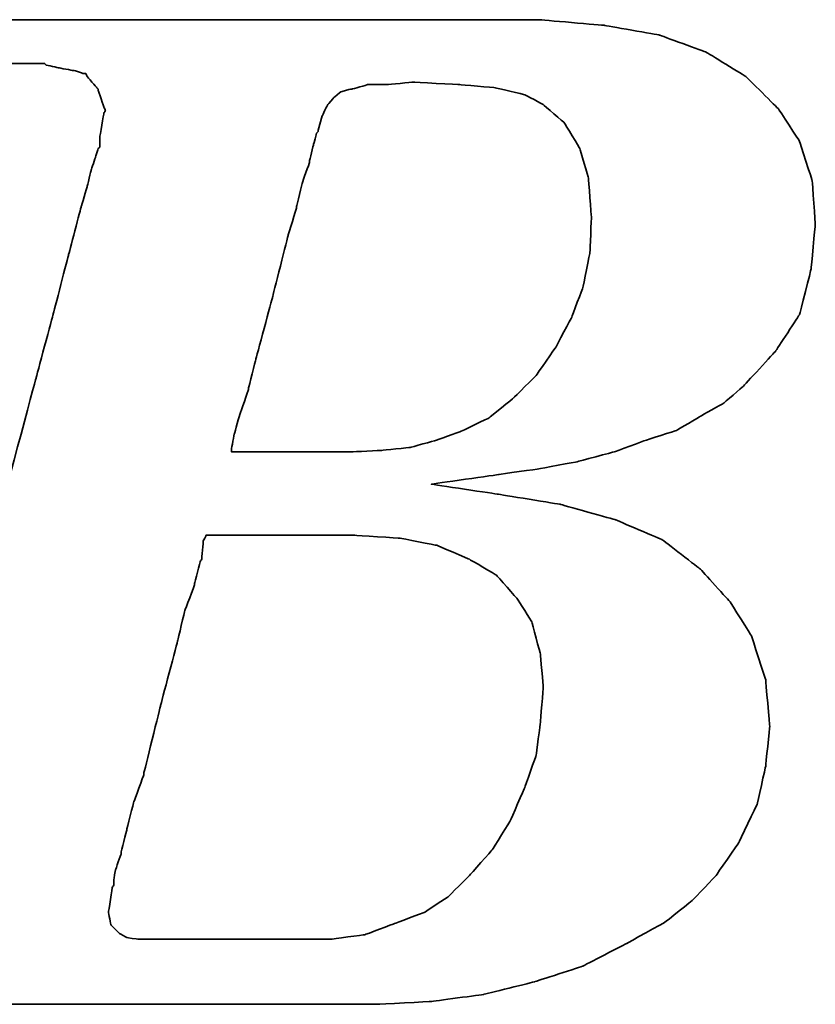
# Model space of a CAD drawing. Extents: x -456 to 346, y -296 to 220.
# Tile 29 of 45: x 77.74 to 78.77, y 56.6 to 57.88. Entities that reach past the tile are written whole.
import ezdxf

# ---------------------------------------------------------------- set-up
doc = ezdxf.new("R2010")
doc.units = 0
doc.header["$LTSCALE"] = 2
doc.header["$MEASUREMENT"] = 0
doc.layers.add('DIM', color=4, linetype='CONTINUOUS')
doc.layers.add('layer 1', color=7, linetype='CONTINUOUS')

# ---------------------------------------------------------------- blocks, each defined once
blk = doc.blocks.new('TBI MOTION logo(完整正式版)')
at = {"layer": 'layer 1', "color": 22, "lineweight": 35}
for points, knots in [([(-64.65375, -6.86375), (-64.65375, -6.86375), (-64.84375, -7.29625), (-64.84375, -7.29625), (-64.84375, -7.29625), (-64.84375, -7.29625), (-64.86875, -7.34375), (-64.86875, -7.34375), (-64.86875, -7.34375), (-64.86875, -7.34375), (-64.86875, -7.36875), (-64.86875, -7.36875), (-64.86875, -7.36875), (-64.86875, -7.36875), (-65.15375, -7.65375), (-65.15375, -7.65375), (-65.15375, -7.65375), (-65.15375, -7.65375), (-65.17875, -7.65375), (-65.17875, -7.65375), (-65.17875, -7.65375), (-65.17875, -7.65375), (-65.20375, -7.67875), (-65.20375, -7.67875), (-65.20375, -7.67875), (-65.20375, -7.67875), (-65.58875, -7.87125), (-65.58875, -7.87125), (-65.58875, -7.87125), (-65.58875, -7.87125), (-65.63375, -7.87125), (-65.63375, -7.87125), (-65.63375, -7.87125), (-65.63375, -7.87125), (-65.65875, -7.89375), (-65.65875, -7.89375), (-65.65875, -7.89375), (-65.65875, -7.89375), (-66.09375, -7.94375), (-66.09375, -7.94375), (-66.09375, -7.94375), (-66.09375, -7.94375), (-66.11375, -7.94375), (-66.11375, -7.94375), (-66.11375, -7.94375), (-66.11375, -7.94375), (-66.16375, -7.94375), (-66.16375, -7.94375), (-66.16375, -7.94375), (-66.16375, -7.94375), (-66.30875, -7.94375), (-66.30875, -7.94375), (-66.30875, -7.94375), (-66.30875, -7.94375), (-66.69375, -7.94375), (-66.69375, -7.94375), (-66.69375, -7.94375), (-66.69375, -7.94375), (-67.07375, -7.94375), (-67.07375, -7.94375), (-67.07375, -7.94375), (-67.07375, -7.94375), (-67.12375, -7.94375), (-67.12375, -7.94375), (-67.12375, -7.94375), (-67.12375, -7.94375), (-67.12375, -7.96625), (-67.12375, -7.96625), (-67.12375, -7.96625), (-67.12375, -7.96625), (-67.14875, -7.99125), (-67.14875, -7.99125), (-67.14875, -7.99125), (-67.14875, -7.99125), (-67.24375, -8.34875), (-67.24375, -8.34875), (-67.24375, -8.34875), (-67.24375, -8.34875), (-67.31375, -8.68625), (-67.31375, -8.68625), (-67.31375, -8.68625), (-67.31375, -8.68625), (-67.26875, -8.68625), (-67.26875, -8.68625), (-67.26875, -8.68625), (-67.26875, -8.68625), (-67.07375, -8.68625), (-67.07375, -8.68625), (-67.07375, -8.68625), (-67.07375, -8.68625), (-66.54875, -8.68625), (-66.54875, -8.68625), (-66.54875, -8.68625), (-66.54875, -8.68625), (-65.82625, -8.68625), (-65.82625, -8.68625), (-65.82625, -8.68625), (-65.82625, -8.68625), (-65.01375, -8.68625), (-65.01375, -8.68625), (-65.01375, -8.68625), (-65.01375, -8.68625), (-64.05375, -8.68625), (-64.05375, -8.68625), (-64.05375, -8.68625), (-64.05375, -8.68625), (-62.08375, -8.68625), (-62.08375, -8.68625), (-62.08375, -8.68625), (-62.08375, -8.68625), (-60.06875, -8.68625), (-60.06875, -8.68625), (-60.06875, -8.68625), (-60.06875, -8.68625), (-59.10875, -8.68625), (-59.10875, -8.68625), (-59.10875, -8.68625), (-59.10875, -8.68625), (-58.29375, -8.68625), (-58.29375, -8.68625), (-58.29375, -8.68625), (-58.29375, -8.68625), (-57.57375, -8.68625), (-57.57375, -8.68625), (-57.57375, -8.68625), (-57.57375, -8.68625), (-57.04875, -8.68625), (-57.04875, -8.68625), (-57.04875, -8.68625), (-57.04875, -8.68625), (-56.85375, -8.68625), (-56.85375, -8.68625), (-56.85375, -8.68625), (-56.85375, -8.68625), (-56.70875, -8.68625), (-56.70875, -8.68625), (-56.70875, -8.68625), (-56.70875, -8.68625), (-56.61375, -8.68625), (-56.61375, -8.68625), (-56.61375, -8.68625), (-56.61375, -8.68625), (-56.56875, -8.68625), (-56.56875, -8.68625), (-56.56875, -8.68625), (-56.56875, -8.68625), (-55.65375, -8.63875), (-55.65375, -8.63875), (-55.65375, -8.63875), (-55.65375, -8.63875), (-54.76875, -8.51875), (-54.76875, -8.51875), (-54.76875, -8.51875), (-54.76875, -8.51875), (-53.90375, -8.30375), (-53.90375, -8.30375), (-53.90375, -8.30375), (-53.90375, -8.30375), (-53.08875, -8.03875), (-53.08875, -8.03875), (-53.08875, -8.03875), (-53.08875, -8.03875), (-52.34375, -7.65375), (-52.34375, -7.65375), (-52.34375, -7.65375), (-52.34375, -7.65375), (-51.69875, -7.29625), (-51.69875, -7.29625), (-51.69875, -7.29625), (-51.69875, -7.29625), (-51.21875, -6.91125), (-51.21875, -6.91125), (-51.21875, -6.91125), (-51.21875, -6.91125), (-50.83375, -6.50375), (-50.83375, -6.50375), (-50.83375, -6.50375), (-50.83375, -6.50375), (-50.44875, -5.94875), (-50.44875, -5.94875), (-50.44875, -5.94875), (-50.44875, -5.94875), (-50.13875, -5.30375), (-50.13875, -5.30375), (-50.13875, -5.30375), (-50.13875, -5.30375), (-49.99375, -4.65375), (-49.99375, -4.65375), (-49.99375, -4.65375), (-49.99375, -4.65375), (-49.92375, -3.98375), (-49.92375, -3.98375), (-49.92375, -3.98375), (-49.92375, -3.98375), (-49.99375, -3.19374), (-49.99375, -3.19374), (-49.99375, -3.19374), (-49.99375, -3.19374), (-50.23374, -2.44874), (-50.23374, -2.44874), (-50.23374, -2.44874), (-50.23374, -2.44874), (-50.59375, -1.87374), (-50.59375, -1.87374), (-50.59375, -1.87374), (-50.59375, -1.87374), (-51.09875, -1.31874), (-51.09875, -1.31874), (-51.09875, -1.31874), (-51.09875, -1.31874), (-51.74375, -0.81875), (-51.74375, -0.81875), (-51.74375, -0.81875), (-51.74375, -0.81875), (-52.53875, -0.48125), (-52.53875, -0.48125), (-52.53875, -0.48125), (-52.53875, -0.48125), (-53.47375, -0.21875), (-53.47375, -0.21875), (-53.47375, -0.21875), (-53.47375, -0.21875), (-54.52875, -0.04874), (-54.52875, -0.04874), (-54.52875, -0.04874), (-54.52875, -0.04874), (-55.65375, 0.12125), (-55.65375, 0.12125), (-55.65375, 0.12125), (-55.65375, 0.12125), (-54.50375, 0.28624), (-54.50375, 0.28624), (-54.50375, 0.28624), (-54.50375, 0.28624), (-53.83375, 0.38124), (-53.83375, 0.38124), (-53.83375, 0.38124), (-53.83375, 0.38124), (-53.18375, 0.50125), (-53.18375, 0.50125), (-53.18375, 0.50125), (-53.18375, 0.50125), (-52.55875, 0.66874), (-52.55875, 0.66874), (-52.55875, 0.66874), (-52.55875, 0.66874), (-52.03375, 0.86124), (-52.03375, 0.86124), (-52.03375, 0.86124), (-52.03375, 0.86124), (-51.50374, 1.03124), (-51.50374, 1.03124), (-51.50374, 1.03124), (-51.50374, 1.03124), (-51.09875, 1.27125), (-51.09875, 1.27125), (-51.09875, 1.27125), (-51.09875, 1.27125), (-50.71375, 1.48624), (-50.71375, 1.48624), (-50.71375, 1.48624), (-50.71375, 1.48624), (-50.37625, 1.77625), (-50.37625, 1.77625), (-50.37625, 1.77625), (-50.37625, 1.77625), (-49.82375, 2.37625), (-49.82375, 2.37625), (-49.82375, 2.37625), (-49.82375, 2.37625), (-49.41875, 2.99625), (-49.41875, 2.99625), (-49.41875, 2.99625), (-49.41875, 2.99625), (-49.22375, 3.76625), (-49.22375, 3.76625), (-49.22375, 3.76625), (-49.22375, 3.76625), (-49.15375, 4.50874), (-49.15375, 4.50874), (-49.15375, 4.50874), (-49.15375, 4.50874), (-49.20375, 5.25125), (-49.20375, 5.25125), (-49.20375, 5.25125), (-49.20375, 5.25125), (-49.41875, 5.92625), (-49.41875, 5.92625), (-49.41875, 5.92625), (-49.41875, 5.92625), (-49.77875, 6.47625), (-49.77875, 6.47625), (-49.77875, 6.47625), (-49.77875, 6.47625), (-50.33125, 7.02624), (-50.33125, 7.02624), (-50.33125, 7.02624), (-50.33125, 7.02624), (-51.00125, 7.43625), (-51.00125, 7.43625), (-51.00125, 7.43625), (-51.00125, 7.43625), (-51.79375, 7.72625), (-51.79375, 7.72625), (-51.79375, 7.72625), (-51.79375, 7.72625), (-52.72875, 7.89124), (-52.72875, 7.89124), (-52.72875, 7.89124), (-52.72875, 7.89124), (-53.83375, 7.98625), (-53.83375, 7.98625), (-53.83375, 7.98625), (-53.83375, 7.98625), (-53.92875, 7.98625), (-53.92875, 7.98625), (-53.92875, 7.98625), (-53.92875, 7.98625), (-54.26375, 7.98625), (-54.26375, 7.98625), (-54.26375, 7.98625), (-54.26375, 7.98625), (-54.74375, 7.98625), (-54.74375, 7.98625), (-54.74375, 7.98625), (-54.74375, 7.98625), (-55.36875, 7.98625), (-55.36875, 7.98625), (-55.36875, 7.98625), (-55.36875, 7.98625), (-56.13375, 7.98625), (-56.13375, 7.98625), (-56.13375, 7.98625), (-56.13375, 7.98625), (-56.94875, 7.98625), (-56.94875, 7.98625), (-56.94875, 7.98625), (-56.94875, 7.98625), (-58.77625, 7.98625), (-58.77625, 7.98625), (-58.77625, 7.98625), (-58.77625, 7.98625), (-60.59875, 7.98625), (-60.59875, 7.98625), (-60.59875, 7.98625), (-60.59875, 7.98625), (-61.41375, 7.98625), (-61.41375, 7.98625), (-61.41375, 7.98625), (-61.41375, 7.98625), (-62.17875, 7.98625), (-62.17875, 7.98625), (-62.17875, 7.98625), (-62.17875, 7.98625), (-62.80375, 7.98625), (-62.80375, 7.98625), (-62.80375, 7.98625), (-62.80375, 7.98625), (-63.30625, 7.98625), (-63.30625, 7.98625), (-63.30625, 7.98625), (-63.30625, 7.98625), (-63.57375, 7.98625), (-63.57375, 7.98625), (-63.57375, 7.98625), (-63.57375, 7.98625), (-63.57375, 7.96375), (-63.57375, 7.96375), (-63.57375, 7.96375), (-63.57375, 7.96375), (-63.59875, 7.94125), (-63.59875, 7.94125), (-63.59875, 7.94125), (-63.59875, 7.94125), (-63.69375, 7.55625), (-63.69375, 7.55625), (-63.69375, 7.55625), (-63.69375, 7.55625), (-63.76375, 7.24624), (-63.76375, 7.24624), (-63.76375, 7.24624), (-63.76375, 7.24624), (-63.23875, 7.24624), (-63.23875, 7.24624), (-63.23875, 7.24624), (-63.23875, 7.24624), (-62.75875, 7.24624), (-62.75875, 7.24624), (-62.75875, 7.24624), (-62.75875, 7.24624), (-62.61125, 7.24624), (-62.61125, 7.24624), (-62.61125, 7.24624), (-62.61125, 7.24624), (-62.56625, 7.24624), (-62.56625, 7.24624), (-62.56625, 7.24624), (-62.56625, 7.24624), (-62.22875, 7.24624), (-62.22875, 7.24624), (-62.22875, 7.24624), (-62.22875, 7.24624), (-62.20375, 7.24624), (-62.20375, 7.24624), (-62.20375, 7.24624), (-62.20375, 7.24624), (-62.17875, 7.21875), (-62.17875, 7.21875), (-62.17875, 7.21875), (-62.17875, 7.21875), (-61.96375, 7.17125), (-61.96375, 7.17125), (-61.96375, 7.17125), (-61.96375, 7.17125), (-61.72375, 7.12624), (-61.72375, 7.12624), (-61.72375, 7.12624), (-61.72375, 7.12624), (-61.70375, 7.12624), (-61.70375, 7.12624), (-61.70375, 7.12624), (-61.70375, 7.12624), (-61.55875, 7.07624), (-61.55875, 7.07624), (-61.55875, 7.07624), (-61.55875, 7.07624), (-61.50875, 7.07624), (-61.50875, 7.07624), (-61.50875, 7.07624), (-61.50875, 7.07624), (-61.48375, 7.02624), (-61.48375, 7.02624), (-61.48375, 7.02624), (-61.48375, 7.02624), (-61.31875, 6.83375), (-61.31875, 6.83375), (-61.31875, 6.83375), (-61.31875, 6.83375), (-61.29375, 6.81125), (-61.29375, 6.81125), (-61.29375, 6.81125), (-61.29375, 6.81125), (-61.29375, 6.78625), (-61.29375, 6.78625), (-61.29375, 6.78625), (-61.29375, 6.78625), (-61.19875, 6.50124), (-61.19875, 6.50124), (-61.19875, 6.50124), (-61.19875, 6.50124), (-61.17375, 6.45124), (-61.17375, 6.45124), (-61.17375, 6.45124), (-61.17375, 6.45124), (-61.19875, 6.40625), (-61.19875, 6.40625), (-61.19875, 6.40625), (-61.19875, 6.40625), (-61.26875, 5.99624), (-61.26875, 5.99624), (-61.26875, 5.99624), (-61.26875, 5.99624), (-61.26875, 5.85125), (-61.26875, 5.85125), (-61.26875, 5.85125), (-61.26875, 5.85125), (-61.26875, 5.82625), (-61.26875, 5.82625), (-61.26875, 5.82625), (-61.26875, 5.82625), (-61.29375, 5.80625), (-61.29375, 5.80625), (-61.29375, 5.80625), (-61.29375, 5.80625), (-61.34125, 5.66125), (-61.34125, 5.66125), (-61.34125, 5.66125), (-61.34125, 5.66125), (-61.41375, 5.44625), (-61.41375, 5.44625), (-61.41375, 5.44625), (-61.41375, 5.44625), (-61.48375, 5.15625), (-61.48375, 5.15625), (-61.48375, 5.15625), (-61.48375, 5.15625), (-61.58375, 4.82124), (-61.58375, 4.82124), (-61.58375, 4.82124), (-61.58375, 4.82124), (-61.79875, 4.00375), (-61.79875, 4.00375), (-61.79875, 4.00375), (-61.79875, 4.00375), (-62.05875, 2.99625), (-62.05875, 2.99625), (-62.05875, 2.99625), (-62.05875, 2.99625), (-62.34875, 1.91625), (-62.34875, 1.91625), (-62.34875, 1.91625), (-62.34875, 1.91625), (-62.97375, -0.41124), (-62.97375, -0.41124), (-62.97375, -0.41124), (-62.97375, -0.41124), (-63.59875, -2.75875), (-63.59875, -2.75875), (-63.59875, -2.75875), (-63.59875, -2.75875), (-63.88375, -3.86374), (-63.88375, -3.86374), (-63.88375, -3.86374), (-63.88375, -3.86374), (-64.14875, -4.82374), (-64.14875, -4.82374), (-64.14875, -4.82374), (-64.14875, -4.82374), (-64.36375, -5.64125), (-64.36375, -5.64125), (-64.36375, -5.64125), (-64.36375, -5.64125), (-64.43625, -5.97625), (-64.43625, -5.97625), (-64.43625, -5.97625), (-64.43625, -5.97625), (-64.50875, -6.28625), (-64.50875, -6.28625), (-64.50875, -6.28625), (-64.50875, -6.28625), (-64.50875, -6.30875), (-64.50875, -6.30875), (-64.50875, -6.30875), (-64.50875, -6.30875), (-64.57875, -6.50375), (-64.57875, -6.50375), (-64.57875, -6.50375), (-64.57875, -6.50375), (-64.62875, -6.69625), (-64.62875, -6.69625), (-64.62875, -6.69625), (-64.62875, -6.69625), (-64.62875, -6.76875), (-64.62875, -6.76875), (-64.62875, -6.76875), (-64.62875, -6.76875), (-64.62875, -6.81375), (-64.62875, -6.81375), (-64.62875, -6.81375), (-64.62875, -6.81375), (-64.62875, -6.83875), (-64.62875, -6.83875), (-64.62875, -6.83875), (-64.62875, -6.83875), (-64.65375, -6.86375), (-64.65375, -6.86375)], [0, 0, 0, 0, 0.00719424, 0.00719424, 0.00719424, 0.00719425, 0.01438849, 0.01438849, 0.01438849, 0.0143885, 0.02158273, 0.02158273, 0.02158273, 0.02158274, 0.02877698, 0.02877698, 0.02877698, 0.02877699, 0.03597122, 0.03597122, 0.03597122, 0.03597123, 0.04316547, 0.04316547, 0.04316547, 0.04316548, 0.05035971, 0.05035971, 0.05035971, 0.05035972, 0.05755396, 0.05755396, 0.05755396, 0.05755397, 0.0647482, 0.0647482, 0.0647482, 0.06474821, 0.07194245, 0.07194245, 0.07194245, 0.07194246, 0.07913669, 0.07913669, 0.07913669, 0.0791367, 0.08633094, 0.08633094, 0.08633094, 0.08633095, 0.09352518, 0.09352518, 0.09352518, 0.09352519, 0.10071942, 0.10071942, 0.10071942, 0.10071943, 0.10791367, 0.10791367, 0.10791367, 0.10791368, 0.11510791, 0.11510791, 0.11510791, 0.11510792, 0.12230216, 0.12230216, 0.12230216, 0.12230217, 0.1294964, 0.1294964, 0.1294964, 0.12949641, 0.13669065, 0.13669065, 0.13669065, 0.13669066, 0.14388489, 0.14388489, 0.14388489, 0.1438849, 0.15107914, 0.15107914, 0.15107914, 0.15107915, 0.15827338, 0.15827338, 0.15827338, 0.15827339, 0.16546763, 0.16546763, 0.16546763, 0.16546764, 0.17266187, 0.17266187, 0.17266187, 0.17266188, 0.17985612, 0.17985612, 0.17985612, 0.17985613, 0.18705036, 0.18705036, 0.18705036, 0.18705037, 0.1942446, 0.1942446, 0.1942446, 0.19424461, 0.20143885, 0.20143885, 0.20143885, 0.20143886, 0.20863309, 0.20863309, 0.20863309, 0.2086331, 0.21582734, 0.21582734, 0.21582734, 0.21582735, 0.22302158, 0.22302158, 0.22302158, 0.22302159, 0.23021583, 0.23021583, 0.23021583, 0.23021584, 0.23741007, 0.23741007, 0.23741007, 0.23741008, 0.24460432, 0.24460432, 0.24460432, 0.24460433, 0.25179856, 0.25179856, 0.25179856, 0.25179857, 0.25899281, 0.25899281, 0.25899281, 0.25899282, 0.26618705, 0.26618705, 0.26618705, 0.26618706, 0.27338129, 0.27338129, 0.27338129, 0.2733813, 0.28057554, 0.28057554, 0.28057554, 0.28057555, 0.28776978, 0.28776978, 0.28776978, 0.28776979, 0.29496403, 0.29496403, 0.29496403, 0.29496404, 0.30215827, 0.30215827, 0.30215827, 0.30215828, 0.30935252, 0.30935252, 0.30935252, 0.30935253, 0.31654676, 0.31654676, 0.31654676, 0.31654677, 0.32374101, 0.32374101, 0.32374101, 0.32374102, 0.33093525, 0.33093525, 0.33093525, 0.33093526, 0.3381295, 0.3381295, 0.3381295, 0.33812951, 0.34532374, 0.34532374, 0.34532374, 0.34532375, 0.35251799, 0.35251799, 0.35251799, 0.352518, 0.35971223, 0.35971223, 0.35971223, 0.35971224, 0.36690647, 0.36690647, 0.36690647, 0.36690648, 0.37410072, 0.37410072, 0.37410072, 0.37410073, 0.38129496, 0.38129496, 0.38129496, 0.38129497, 0.38848921, 0.38848921, 0.38848921, 0.38848922, 0.39568345, 0.39568345, 0.39568345, 0.39568346, 0.4028777, 0.4028777, 0.4028777, 0.40287771, 0.41007194, 0.41007194, 0.41007194, 0.41007195, 0.41726619, 0.41726619, 0.41726619, 0.4172662, 0.42446043, 0.42446043, 0.42446043, 0.42446044, 0.43165468, 0.43165468, 0.43165468, 0.43165469, 0.43884892, 0.43884892, 0.43884892, 0.43884893, 0.44604317, 0.44604317, 0.44604317, 0.44604318, 0.45323741, 0.45323741, 0.45323741, 0.45323742, 0.46043165, 0.46043165, 0.46043165, 0.46043166, 0.4676259, 0.4676259, 0.4676259, 0.46762591, 0.47482014, 0.47482014, 0.47482014, 0.47482015, 0.48201439, 0.48201439, 0.48201439, 0.4820144, 0.48920863, 0.48920863, 0.48920863, 0.48920864, 0.49640288, 0.49640288, 0.49640288, 0.49640289, 0.50359712, 0.50359712, 0.50359712, 0.50359713, 0.51079137, 0.51079137, 0.51079137, 0.51079138, 0.51798561, 0.51798561, 0.51798561, 0.51798562, 0.52517986, 0.52517986, 0.52517986, 0.52517987, 0.5323741, 0.5323741, 0.5323741, 0.53237411, 0.53956835, 0.53956835, 0.53956835, 0.53956836, 0.54676259, 0.54676259, 0.54676259, 0.5467626, 0.55395683, 0.55395683, 0.55395683, 0.55395684, 0.56115108, 0.56115108, 0.56115108, 0.56115109, 0.56834532, 0.56834532, 0.56834532, 0.56834533, 0.57553957, 0.57553957, 0.57553957, 0.57553958, 0.58273381, 0.58273381, 0.58273381, 0.58273382, 0.58992806, 0.58992806, 0.58992806, 0.58992807, 0.5971223, 0.5971223, 0.5971223, 0.59712231, 0.60431655, 0.60431655, 0.60431655, 0.60431656, 0.61151079, 0.61151079, 0.61151079, 0.6115108, 0.61870504, 0.61870504, 0.61870504, 0.61870505, 0.62589928, 0.62589928, 0.62589928, 0.62589929, 0.63309353, 0.63309353, 0.63309353, 0.63309354, 0.64028777, 0.64028777, 0.64028777, 0.64028778, 0.64748201, 0.64748201, 0.64748201, 0.64748202, 0.65467626, 0.65467626, 0.65467626, 0.65467627, 0.6618705, 0.6618705, 0.6618705, 0.66187051, 0.66906475, 0.66906475, 0.66906475, 0.66906476, 0.67625899, 0.67625899, 0.67625899, 0.676259, 0.68345324, 0.68345324, 0.68345324, 0.68345325, 0.69064748, 0.69064748, 0.69064748, 0.69064749, 0.69784173, 0.69784173, 0.69784173, 0.69784174, 0.70503597, 0.70503597, 0.70503597, 0.70503598, 0.71223022, 0.71223022, 0.71223022, 0.71223023, 0.71942446, 0.71942446, 0.71942446, 0.71942447, 0.72661871, 0.72661871, 0.72661871, 0.72661872, 0.73381295, 0.73381295, 0.73381295, 0.73381296, 0.74100719, 0.74100719, 0.74100719, 0.7410072, 0.74820144, 0.74820144, 0.74820144, 0.74820145, 0.75539568, 0.75539568, 0.75539568, 0.75539569, 0.76258993, 0.76258993, 0.76258993, 0.76258994, 0.76978417, 0.76978417, 0.76978417, 0.76978418, 0.77697842, 0.77697842, 0.77697842, 0.77697843, 0.78417266, 0.78417266, 0.78417266, 0.78417267, 0.79136691, 0.79136691, 0.79136691, 0.79136692, 0.79856115, 0.79856115, 0.79856115, 0.79856116, 0.8057554, 0.8057554, 0.8057554, 0.80575541, 0.81294964, 0.81294964, 0.81294964, 0.81294965, 0.82014388, 0.82014388, 0.82014388, 0.82014389, 0.82733813, 0.82733813, 0.82733813, 0.82733814, 0.83453237, 0.83453237, 0.83453237, 0.83453238, 0.84172662, 0.84172662, 0.84172662, 0.84172663, 0.84892086, 0.84892086, 0.84892086, 0.84892087, 0.85611511, 0.85611511, 0.85611511, 0.85611512, 0.86330935, 0.86330935, 0.86330935, 0.86330936, 0.8705036, 0.8705036, 0.8705036, 0.87050361, 0.87769784, 0.87769784, 0.87769784, 0.87769785, 0.88489209, 0.88489209, 0.88489209, 0.8848921, 0.89208633, 0.89208633, 0.89208633, 0.89208634, 0.89928058, 0.89928058, 0.89928058, 0.89928059, 0.90647482, 0.90647482, 0.90647482, 0.90647483, 0.91366906, 0.91366906, 0.91366906, 0.91366907, 0.92086331, 0.92086331, 0.92086331, 0.92086332, 0.92805755, 0.92805755, 0.92805755, 0.92805756, 0.9352518, 0.9352518, 0.9352518, 0.93525181, 0.94244604, 0.94244604, 0.94244604, 0.94244605, 0.94964029, 0.94964029, 0.94964029, 0.9496403, 0.95683453, 0.95683453, 0.95683453, 0.95683454, 0.96402878, 0.96402878, 0.96402878, 0.96402879, 0.97122302, 0.97122302, 0.97122302, 0.97122303, 0.97841727, 0.97841727, 0.97841727, 0.97841728, 0.98561151, 0.98561151, 0.98561151, 0.98561152, 0.99280576, 0.99280576, 0.99280576, 0.99280577, 1, 1, 1, 1]), ([(-57.50375, 6.35625), (-57.50375, 6.35625), (-57.57375, 6.11625), (-57.57375, 6.11625), (-57.57375, 6.11625), (-57.57375, 6.11625), (-57.57375, 6.09125), (-57.57375, 6.09125), (-57.57375, 6.09125), (-57.57375, 6.09125), (-57.59875, 6.06625), (-57.59875, 6.06625), (-57.59875, 6.06625), (-57.59875, 6.06625), (-57.64875, 5.87625), (-57.64875, 5.87625), (-57.64875, 5.87625), (-57.64875, 5.87625), (-57.71875, 5.58875), (-57.71875, 5.58875), (-57.71875, 5.58875), (-57.71875, 5.58875), (-57.71875, 5.56625), (-57.71875, 5.56625), (-57.71875, 5.56625), (-57.71875, 5.56625), (-57.83875, 5.23125), (-57.83875, 5.23125), (-57.83875, 5.23125), (-57.83875, 5.23125), (-57.93625, 4.82124), (-57.93625, 4.82124), (-57.93625, 4.82124), (-57.93625, 4.82124), (-57.93625, 4.79624), (-57.93625, 4.79624), (-57.93625, 4.79624), (-57.93625, 4.79624), (-58.07875, 4.34125), (-58.07875, 4.34125), (-58.07875, 4.34125), (-58.07875, 4.34125), (-58.34375, 3.28625), (-58.34375, 3.28625), (-58.34375, 3.28625), (-58.34375, 3.28625), (-58.62875, 2.23124), (-58.62875, 2.23124), (-58.62875, 2.23124), (-58.62875, 2.23124), (-58.74875, 1.75125), (-58.74875, 1.75125), (-58.74875, 1.75125), (-58.74875, 1.75125), (-58.74875, 1.72625), (-58.74875, 1.72625), (-58.74875, 1.72625), (-58.74875, 1.72625), (-58.89375, 1.31625), (-58.89375, 1.31625), (-58.89375, 1.31625), (-58.89375, 1.31625), (-58.98875, 0.98124), (-58.98875, 0.98124), (-58.98875, 0.98124), (-58.98875, 0.98124), (-59.03875, 0.71625), (-59.03875, 0.71625), (-59.03875, 0.71625), (-59.03875, 0.71625), (-59.03875, 0.66874), (-59.03875, 0.66874), (-59.03875, 0.66874), (-59.03875, 0.66874), (-58.91875, 0.66874), (-58.91875, 0.66874), (-58.91875, 0.66874), (-58.91875, 0.66874), (-58.53375, 0.66874), (-58.53375, 0.66874), (-58.53375, 0.66874), (-58.53375, 0.66874), (-58.10375, 0.66874), (-58.10375, 0.66874), (-58.10375, 0.66874), (-58.10375, 0.66874), (-57.66875, 0.66874), (-57.66875, 0.66874), (-57.66875, 0.66874), (-57.66875, 0.66874), (-57.33375, 0.66874), (-57.33375, 0.66874), (-57.33375, 0.66874), (-57.33375, 0.66874), (-57.09375, 0.66874), (-57.09375, 0.66874), (-57.09375, 0.66874), (-57.09375, 0.66874), (-56.99875, 0.66874), (-56.99875, 0.66874), (-56.99875, 0.66874), (-56.99875, 0.66874), (-56.49375, 0.69374), (-56.49375, 0.69374), (-56.49375, 0.69374), (-56.49375, 0.69374), (-56.01375, 0.74374), (-56.01375, 0.74374), (-56.01375, 0.74374), (-56.01375, 0.74374), (-55.58375, 0.86124), (-55.58375, 0.86124), (-55.58375, 0.86124), (-55.58375, 0.86124), (-55.17375, 1.00624), (-55.17375, 1.00624), (-55.17375, 1.00624), (-55.17375, 1.00624), (-54.67375, 1.24625), (-54.67375, 1.24625), (-54.67375, 1.24625), (-54.67375, 1.24625), (-54.26375, 1.58124), (-54.26375, 1.58124), (-54.26375, 1.58124), (-54.26375, 1.58124), (-53.87875, 1.96374), (-53.87875, 1.96374), (-53.87875, 1.96374), (-53.87875, 1.96374), (-53.54375, 2.44625), (-53.54375, 2.44625), (-53.54375, 2.44625), (-53.54375, 2.44625), (-53.27875, 2.95125), (-53.27875, 2.95125), (-53.27875, 2.95125), (-53.27875, 2.95125), (-53.08875, 3.45124), (-53.08875, 3.45124), (-53.08875, 3.45124), (-53.08875, 3.45124), (-52.96875, 4.05124), (-52.96875, 4.05124), (-52.96875, 4.05124), (-52.96875, 4.05124), (-52.94375, 4.65125), (-52.94375, 4.65125), (-52.94375, 4.65125), (-52.94375, 4.65125), (-52.99375, 5.30125), (-52.99375, 5.30125), (-52.99375, 5.30125), (-52.99375, 5.30125), (-53.13875, 5.80625), (-53.13875, 5.80625), (-53.13875, 5.80625), (-53.13875, 5.80625), (-53.39875, 6.23625), (-53.39875, 6.23625), (-53.39875, 6.23625), (-53.39875, 6.23625), (-53.75875, 6.54875), (-53.75875, 6.54875), (-53.75875, 6.54875), (-53.75875, 6.54875), (-54.07375, 6.71625), (-54.07375, 6.71625), (-54.07375, 6.71625), (-54.07375, 6.71625), (-54.57375, 6.83375), (-54.57375, 6.83375), (-54.57375, 6.83375), (-54.57375, 6.83375), (-55.17375, 6.88625), (-55.17375, 6.88625), (-55.17375, 6.88625), (-55.17375, 6.88625), (-55.96875, 6.93125), (-55.96875, 6.93125), (-55.96875, 6.93125), (-55.96875, 6.93125), (-56.39875, 6.88625), (-56.39875, 6.88625), (-56.39875, 6.88625), (-56.39875, 6.88625), (-56.42125, 6.88625), (-56.42125, 6.88625), (-56.42125, 6.88625), (-56.42125, 6.88625), (-56.73375, 6.88625), (-56.73375, 6.88625), (-56.73375, 6.88625), (-56.73375, 6.88625), (-56.99875, 6.81125), (-56.99875, 6.81125), (-56.99875, 6.81125), (-56.99875, 6.81125), (-57.02375, 6.81125), (-57.02375, 6.81125), (-57.02375, 6.81125), (-57.02375, 6.81125), (-57.18875, 6.76625), (-57.18875, 6.76625), (-57.18875, 6.76625), (-57.18875, 6.76625), (-57.30875, 6.66625), (-57.30875, 6.66625), (-57.30875, 6.66625), (-57.30875, 6.66625), (-57.40875, 6.54875), (-57.40875, 6.54875), (-57.40875, 6.54875), (-57.40875, 6.54875), (-57.50375, 6.35625), (-57.50375, 6.35625)], [0, 0, 0, 0, 0.01851852, 0.01851852, 0.01851852, 0.01851853, 0.03703704, 0.03703704, 0.03703704, 0.03703705, 0.05555556, 0.05555556, 0.05555556, 0.05555557, 0.07407407, 0.07407407, 0.07407407, 0.07407408, 0.09259259, 0.09259259, 0.09259259, 0.0925926, 0.11111111, 0.11111111, 0.11111111, 0.11111112, 0.12962963, 0.12962963, 0.12962963, 0.12962964, 0.14814815, 0.14814815, 0.14814815, 0.14814816, 0.16666667, 0.16666667, 0.16666667, 0.16666668, 0.18518519, 0.18518519, 0.18518519, 0.1851852, 0.2037037, 0.2037037, 0.2037037, 0.20370371, 0.22222222, 0.22222222, 0.22222222, 0.22222223, 0.24074074, 0.24074074, 0.24074074, 0.24074075, 0.25925926, 0.25925926, 0.25925926, 0.25925927, 0.27777778, 0.27777778, 0.27777778, 0.27777779, 0.2962963, 0.2962963, 0.2962963, 0.29629631, 0.31481481, 0.31481481, 0.31481481, 0.31481482, 0.33333333, 0.33333333, 0.33333333, 0.33333334, 0.35185185, 0.35185185, 0.35185185, 0.35185186, 0.37037037, 0.37037037, 0.37037037, 0.37037038, 0.38888889, 0.38888889, 0.38888889, 0.3888889, 0.40740741, 0.40740741, 0.40740741, 0.40740742, 0.42592593, 0.42592593, 0.42592593, 0.42592594, 0.44444444, 0.44444444, 0.44444444, 0.44444445, 0.46296296, 0.46296296, 0.46296296, 0.46296297, 0.48148148, 0.48148148, 0.48148148, 0.48148149, 0.5, 0.5, 0.5, 0.50000001, 0.51851852, 0.51851852, 0.51851852, 0.51851853, 0.53703704, 0.53703704, 0.53703704, 0.53703705, 0.55555556, 0.55555556, 0.55555556, 0.55555557, 0.57407407, 0.57407407, 0.57407407, 0.57407408, 0.59259259, 0.59259259, 0.59259259, 0.5925926, 0.61111111, 0.61111111, 0.61111111, 0.61111112, 0.62962963, 0.62962963, 0.62962963, 0.62962964, 0.64814815, 0.64814815, 0.64814815, 0.64814816, 0.66666667, 0.66666667, 0.66666667, 0.66666668, 0.68518519, 0.68518519, 0.68518519, 0.6851852, 0.7037037, 0.7037037, 0.7037037, 0.70370371, 0.72222222, 0.72222222, 0.72222222, 0.72222223, 0.74074074, 0.74074074, 0.74074074, 0.74074075, 0.75925926, 0.75925926, 0.75925926, 0.75925927, 0.77777778, 0.77777778, 0.77777778, 0.77777779, 0.7962963, 0.7962963, 0.7962963, 0.79629631, 0.81481481, 0.81481481, 0.81481481, 0.81481482, 0.83333333, 0.83333333, 0.83333333, 0.83333334, 0.85185185, 0.85185185, 0.85185185, 0.85185186, 0.87037037, 0.87037037, 0.87037037, 0.87037038, 0.88888889, 0.88888889, 0.88888889, 0.8888889, 0.90740741, 0.90740741, 0.90740741, 0.90740742, 0.92592593, 0.92592593, 0.92592593, 0.92592594, 0.94444444, 0.94444444, 0.94444444, 0.94444445, 0.96296296, 0.96296296, 0.96296296, 0.96296297, 0.98148148, 0.98148148, 0.98148148, 0.98148149, 1, 1, 1, 1]), ([(-61.03125, -6.57375), (-61.03125, -6.57375), (-61.03125, -6.67125), (-61.03125, -6.67125), (-61.03125, -6.67125), (-61.03125, -6.67125), (-61.05375, -6.69625), (-61.05375, -6.69625), (-61.05375, -6.69625), (-61.05375, -6.69625), (-61.12375, -7.12875), (-61.12375, -7.12875), (-61.12375, -7.12875), (-61.12375, -7.12875), (-61.07875, -7.34375), (-61.07875, -7.34375), (-61.07875, -7.34375), (-61.07875, -7.34375), (-60.93375, -7.48875), (-60.93375, -7.48875), (-60.93375, -7.48875), (-60.93375, -7.48875), (-60.81375, -7.55625), (-60.81375, -7.55625), (-60.81375, -7.55625), (-60.81375, -7.55625), (-60.62375, -7.58375), (-60.62375, -7.58375), (-60.62375, -7.58375), (-60.62375, -7.58375), (-60.30875, -7.58375), (-60.30875, -7.58375), (-60.30875, -7.58375), (-60.30875, -7.58375), (-59.97375, -7.58375), (-59.97375, -7.58375), (-59.97375, -7.58375), (-59.97375, -7.58375), (-59.87875, -7.58375), (-59.87875, -7.58375), (-59.87875, -7.58375), (-59.87875, -7.58375), (-59.63625, -7.58375), (-59.63625, -7.58375), (-59.63625, -7.58375), (-59.63625, -7.58375), (-58.96875, -7.58375), (-58.96875, -7.58375), (-58.96875, -7.58375), (-58.96875, -7.58375), (-58.29375, -7.58375), (-58.29375, -7.58375), (-58.29375, -7.58375), (-58.29375, -7.58375), (-58.05375, -7.58375), (-58.05375, -7.58375), (-58.05375, -7.58375), (-58.05375, -7.58375), (-57.98375, -7.58375), (-57.98375, -7.58375), (-57.98375, -7.58375), (-57.98375, -7.58375), (-57.35875, -7.58375), (-57.35875, -7.58375), (-57.35875, -7.58375), (-57.35875, -7.58375), (-56.78375, -7.50875), (-56.78375, -7.50875), (-56.78375, -7.50875), (-56.78375, -7.50875), (-56.27875, -7.31875), (-56.27875, -7.31875), (-56.27875, -7.31875), (-56.27875, -7.31875), (-55.77375, -7.12875), (-55.77375, -7.12875), (-55.77375, -7.12875), (-55.77375, -7.12875), (-55.36875, -6.86375), (-55.36875, -6.86375), (-55.36875, -6.86375), (-55.36875, -6.86375), (-55.00875, -6.50375), (-55.00875, -6.50375), (-55.00875, -6.50375), (-55.00875, -6.50375), (-54.62375, -6.06875), (-54.62375, -6.06875), (-54.62375, -6.06875), (-54.62375, -6.06875), (-54.31375, -5.56875), (-54.31375, -5.56875), (-54.31375, -5.56875), (-54.31375, -5.56875), (-54.07375, -5.01625), (-54.07375, -5.01625), (-54.07375, -5.01625), (-54.07375, -5.01625), (-53.87875, -4.46374), (-53.87875, -4.46374), (-53.87875, -4.46374), (-53.87875, -4.46374), (-53.80875, -3.91375), (-53.80875, -3.91375), (-53.80875, -3.91375), (-53.80875, -3.91375), (-53.75875, -3.31375), (-53.75875, -3.31375), (-53.75875, -3.31375), (-53.75875, -3.31375), (-53.80875, -2.75875), (-53.80875, -2.75875), (-53.80875, -2.75875), (-53.80875, -2.75875), (-53.95375, -2.20875), (-53.95375, -2.20875), (-53.95375, -2.20875), (-53.95375, -2.20875), (-54.19375, -1.82625), (-54.19375, -1.82625), (-54.19375, -1.82625), (-54.19375, -1.82625), (-54.55375, -1.41875), (-54.55375, -1.41875), (-54.55375, -1.41875), (-54.55375, -1.41875), (-55.00875, -1.15125), (-55.00875, -1.15125), (-55.00875, -1.15125), (-55.00875, -1.15125), (-55.56125, -0.91375), (-55.56125, -0.91375), (-55.56125, -0.91375), (-55.56125, -0.91375), (-56.18125, -0.79375), (-56.18125, -0.79375), (-56.18125, -0.79375), (-56.18125, -0.79375), (-56.94875, -0.74374), (-56.94875, -0.74374), (-56.94875, -0.74374), (-56.94875, -0.74374), (-56.99875, -0.74374), (-56.99875, -0.74374), (-56.99875, -0.74374), (-56.99875, -0.74374), (-57.09375, -0.74374), (-57.09375, -0.74374), (-57.09375, -0.74374), (-57.09375, -0.74374), (-57.38375, -0.74374), (-57.38375, -0.74374), (-57.38375, -0.74374), (-57.38375, -0.74374), (-57.76875, -0.74374), (-57.76875, -0.74374), (-57.76875, -0.74374), (-57.76875, -0.74374), (-58.24625, -0.74374), (-58.24625, -0.74374), (-58.24625, -0.74374), (-58.24625, -0.74374), (-58.72875, -0.74374), (-58.72875, -0.74374), (-58.72875, -0.74374), (-58.72875, -0.74374), (-59.20875, -0.74374), (-59.20875, -0.74374), (-59.20875, -0.74374), (-59.20875, -0.74374), (-59.46875, -0.74374), (-59.46875, -0.74374), (-59.46875, -0.74374), (-59.46875, -0.74374), (-59.51625, -0.83875), (-59.51625, -0.83875), (-59.51625, -0.83875), (-59.51625, -0.83875), (-59.54375, -1.15125), (-59.54375, -1.15125), (-59.54375, -1.15125), (-59.54375, -1.15125), (-59.56375, -1.17874), (-59.56375, -1.17874), (-59.56375, -1.17874), (-59.56375, -1.17874), (-59.66375, -1.55875), (-59.66375, -1.55875), (-59.66375, -1.55875), (-59.66375, -1.55875), (-59.66375, -1.58375), (-59.66375, -1.58375), (-59.66375, -1.58375), (-59.66375, -1.58375), (-59.82875, -2.01874), (-59.82875, -2.01874), (-59.82875, -2.01874), (-59.82875, -2.01874), (-59.94875, -2.52125), (-59.94875, -2.52125), (-59.94875, -2.52125), (-59.94875, -2.52125), (-60.23875, -3.62375), (-60.23875, -3.62375), (-60.23875, -3.62375), (-60.23875, -3.62375), (-60.52375, -4.77624), (-60.52375, -4.77624), (-60.52375, -4.77624), (-60.52375, -4.77624), (-60.52375, -4.79874), (-60.52375, -4.79874), (-60.52375, -4.79874), (-60.52375, -4.79874), (-60.69125, -5.25375), (-60.69125, -5.25375), (-60.69125, -5.25375), (-60.69125, -5.25375), (-60.81375, -5.73625), (-60.81375, -5.73625), (-60.81375, -5.73625), (-60.81375, -5.73625), (-60.90875, -6.11875), (-60.90875, -6.11875), (-60.90875, -6.11875), (-60.90875, -6.11875), (-60.90875, -6.14375), (-60.90875, -6.14375), (-60.90875, -6.14375), (-60.90875, -6.14375), (-61.00375, -6.40875), (-61.00375, -6.40875), (-61.00375, -6.40875), (-61.00375, -6.40875), (-61.03125, -6.57375), (-61.03125, -6.57375)], [0, 0, 0, 0, 0.01694915, 0.01694915, 0.01694915, 0.01694916, 0.03389831, 0.03389831, 0.03389831, 0.03389832, 0.05084746, 0.05084746, 0.05084746, 0.05084747, 0.06779661, 0.06779661, 0.06779661, 0.06779662, 0.08474576, 0.08474576, 0.08474576, 0.08474577, 0.10169492, 0.10169492, 0.10169492, 0.10169493, 0.11864407, 0.11864407, 0.11864407, 0.11864408, 0.13559322, 0.13559322, 0.13559322, 0.13559323, 0.15254237, 0.15254237, 0.15254237, 0.15254238, 0.16949153, 0.16949153, 0.16949153, 0.16949154, 0.18644068, 0.18644068, 0.18644068, 0.18644069, 0.20338983, 0.20338983, 0.20338983, 0.20338984, 0.22033898, 0.22033898, 0.22033898, 0.22033899, 0.23728814, 0.23728814, 0.23728814, 0.23728815, 0.25423729, 0.25423729, 0.25423729, 0.2542373, 0.27118644, 0.27118644, 0.27118644, 0.27118645, 0.28813559, 0.28813559, 0.28813559, 0.2881356, 0.30508475, 0.30508475, 0.30508475, 0.30508476, 0.3220339, 0.3220339, 0.3220339, 0.32203391, 0.33898305, 0.33898305, 0.33898305, 0.33898306, 0.3559322, 0.3559322, 0.3559322, 0.35593221, 0.37288136, 0.37288136, 0.37288136, 0.37288137, 0.38983051, 0.38983051, 0.38983051, 0.38983052, 0.40677966, 0.40677966, 0.40677966, 0.40677967, 0.42372881, 0.42372881, 0.42372881, 0.42372882, 0.44067797, 0.44067797, 0.44067797, 0.44067798, 0.45762712, 0.45762712, 0.45762712, 0.45762713, 0.47457627, 0.47457627, 0.47457627, 0.47457628, 0.49152542, 0.49152542, 0.49152542, 0.49152543, 0.50847458, 0.50847458, 0.50847458, 0.50847459, 0.52542373, 0.52542373, 0.52542373, 0.52542374, 0.54237288, 0.54237288, 0.54237288, 0.54237289, 0.55932203, 0.55932203, 0.55932203, 0.55932204, 0.57627119, 0.57627119, 0.57627119, 0.5762712, 0.59322034, 0.59322034, 0.59322034, 0.59322035, 0.61016949, 0.61016949, 0.61016949, 0.6101695, 0.62711864, 0.62711864, 0.62711864, 0.62711865, 0.6440678, 0.6440678, 0.6440678, 0.64406781, 0.66101695, 0.66101695, 0.66101695, 0.66101696, 0.6779661, 0.6779661, 0.6779661, 0.67796611, 0.69491525, 0.69491525, 0.69491525, 0.69491526, 0.71186441, 0.71186441, 0.71186441, 0.71186442, 0.72881356, 0.72881356, 0.72881356, 0.72881357, 0.74576271, 0.74576271, 0.74576271, 0.74576272, 0.76271186, 0.76271186, 0.76271186, 0.76271187, 0.77966102, 0.77966102, 0.77966102, 0.77966103, 0.79661017, 0.79661017, 0.79661017, 0.79661018, 0.81355932, 0.81355932, 0.81355932, 0.81355933, 0.83050847, 0.83050847, 0.83050847, 0.83050848, 0.84745763, 0.84745763, 0.84745763, 0.84745764, 0.86440678, 0.86440678, 0.86440678, 0.86440679, 0.88135593, 0.88135593, 0.88135593, 0.88135594, 0.89830508, 0.89830508, 0.89830508, 0.89830509, 0.91525424, 0.91525424, 0.91525424, 0.91525425, 0.93220339, 0.93220339, 0.93220339, 0.9322034, 0.94915254, 0.94915254, 0.94915254, 0.94915255, 0.96610169, 0.96610169, 0.96610169, 0.9661017, 0.98305085, 0.98305085, 0.98305085, 0.98305086, 1, 1, 1, 1])]:
    blk.add_open_spline(points, degree=3, knots=knots, dxfattribs=at)

msp = doc.modelspace()

# ---------------------------------------------------------------- block references
at = {"layer": 'DIM', "color": 7, "xscale": 0.0766227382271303, "yscale": 0.0766227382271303, "zscale": 0.0766227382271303}
msp.add_blockref('TBI MOTION logo(完整正式版)', (82.5342, 57.2653), dxfattribs=at)

doc.saveas('drawing.dxf')
